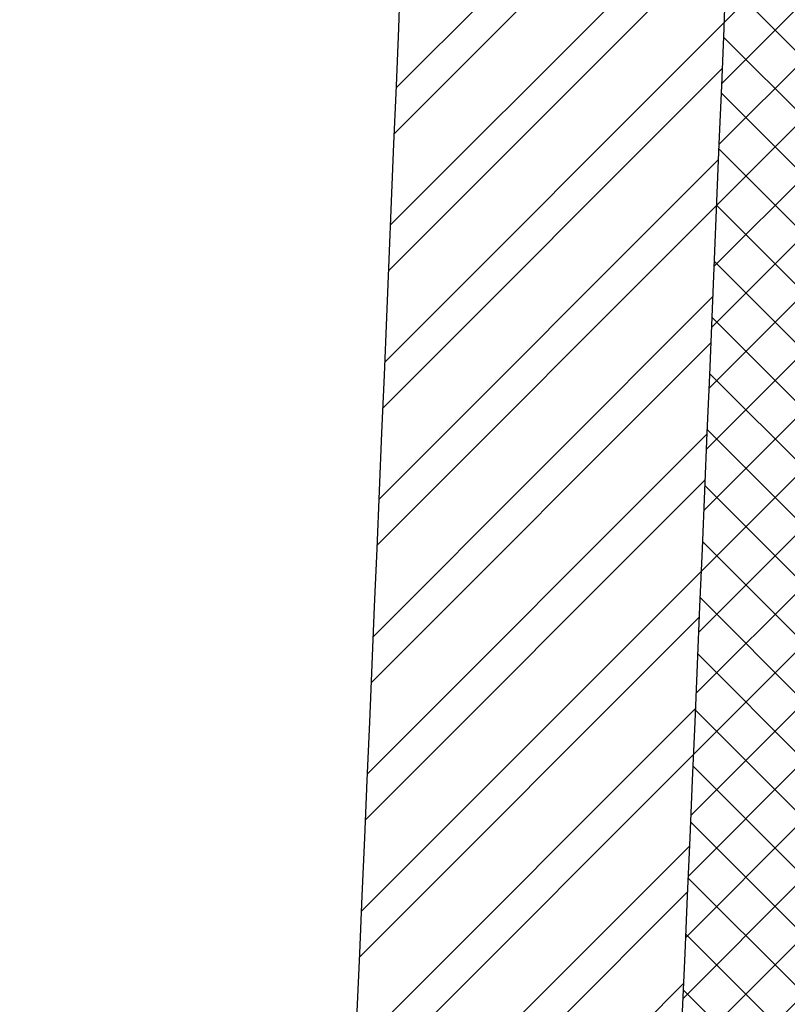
# Model space of a CAD drawing. Header units: millimetres. Extents: x 297264 to 416219, y -77299 to -23696.
# Tile 85 of 187: x 321992 to 322464, y -27998 to -27393. Entities that reach past the tile are written whole.
import ezdxf

# ---------------------------------------------------------------- set-up
doc = ezdxf.new("R2010")
doc.units = ezdxf.units.MM
doc.header["$LTSCALE"] = 2.5
doc.layers.add('HATCH LIGHT', color=250, linetype='Continuous', lineweight=0)
doc.layers.add('WALL', color=132, linetype='Continuous', lineweight=25)

msp = doc.modelspace()

# ---------------------------------------------------------------- hatches: boundary and pattern name
at = {"layer": 'HATCH LIGHT', "true_color": 0x636466}
h = msp.add_hatch(dxfattribs=at)
h.set_pattern_fill('ANSI32', color=251, scale=6)
h.set_pattern_definition([(45, (257511.5208075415, -46725.02572774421), (-40.41115254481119, 40.41115254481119), []), (45, (257538.4615875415, -46725.02572774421), (-40.41115254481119, 40.41115254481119), [])])
h.paths.add_polyline_path([(334654.3614832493, -32589.97445290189), (334460.4170337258, -32638.81655051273), (334641.9597618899, -33359.69440875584), (322089.3099272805, -33359.58488732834, -0.0002631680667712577), (322074.782892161, -33559.58476056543), (334898.572081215, -33559.69664779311)])
h.paths.add_polyline_path([(322503.2549048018, -25157.05522880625), (322303.1714754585, -25157.05522880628, -0.01197232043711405), (321821.9537311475, -34256.03179570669), (322022.5440961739, -34256.03179570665, 0.01195971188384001)])
h.paths.add_polyline_path([(322486.8802321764, -25697.60409340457), (332165.8223444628, -26046.56270283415, 0.00350143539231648), (332659.8934385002, -26800.64148205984), (332827.5176880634, -26691.52636838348), (332277.4073387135, -25850.45577696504), (322493.1148803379, -25497.69893113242, -0.0002624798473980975)])
h = msp.add_hatch(dxfattribs=at)
h.set_pattern_fill('ANSI37', color=251, scale=8)
h.set_pattern_definition([(45, (257511.5208075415, -46725.02572774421), (-17.96051224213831, 17.96051224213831), []), (135, (257511.5208075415, -46725.02572774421), (-17.96051224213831, -17.9605122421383), [])])
edge = h.paths.add_edge_path()
edge.add_line((325280.4206889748, -25798.32067811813), (322486.8802321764, -25697.60409340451))
edge.add_arc((132089.5243850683, -19659.43587777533), 190493.0775355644, 356.573536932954, 358.1835585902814, ccw=False)
edge.add_line((322242.063114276, -31044.7160152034), (325091.2776697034, -31044.74087449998))
edge.add_line((325091.2776697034, -31044.74087449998), (325217.7825137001, -27535.69369794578))
edge.add_line((325217.7825137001, -27535.69369794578), (325117.8474427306, -27532.09070053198))
edge.add_line((325117.8474427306, -27532.09070053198), (325088.5944682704, -28343.52252291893))
edge.add_line((325088.5944682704, -28343.52252291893), (325088.6007657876, -28343.52274996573))
edge.add_line((325088.6007657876, -28343.52274996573), (325023.7468123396, -30142.35402741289))
edge.add_line((325023.7468123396, -30142.35402741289), (324994.8178288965, -30944.74003288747))
edge.add_line((324994.8178288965, -30944.74003288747), (322363.1101670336, -30944.71707133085))
edge.add_line((322363.1101670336, -30944.71707133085), (322489.1323786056, -27449.28335022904))
edge.add_line((322489.1323786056, -27449.28335022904), (323488.4830882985, -27485.31332436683))
edge.add_line((323488.4830882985, -27485.31332436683), (323529.8775500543, -27486.80573466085))
edge.add_line((323529.8775500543, -27486.80573466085), (323533.4805474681, -27386.87066369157))
edge.add_line((323533.4805474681, -27386.87066369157), (322492.7353760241, -27349.34827915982))
edge.add_line((322492.7353760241, -27349.34827915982), (322548.6435778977, -25799.89520856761))
edge.add_line((322548.6435778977, -25799.89520856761), (324047.6696424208, -25853.94016977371))
edge.add_line((324047.6696424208, -25853.94016977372), (324036.8606501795, -26153.74538268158))
edge.add_line((324036.8606501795, -26153.74538268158), (324013.4556895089, -26801.70399989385))
edge.add_line((324013.4556895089, -26801.70399989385), (324010.813793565, -26874.8608423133))
edge.add_line((324010.813793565, -26874.8608423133), (324110.7504149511, -26878.4659484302))
edge.add_line((324110.7504149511, -26878.4659484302), (324147.5513896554, -25857.54187831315))
edge.add_line((324147.5513896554, -25857.54187831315), (325176.8826206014, -25894.65275167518))
edge.add_line((325176.8826206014, -25894.65275167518), (325150.2743817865, -26632.67610625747))
edge.add_line((325150.2743817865, -26632.67610625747), (325250.2094527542, -26636.27910367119))
edge.add_line((325250.2094527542, -26636.27910367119), (325280.4206889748, -25798.32067811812))

# ---------------------------------------------------------------- linework, layer by layer
at = {"layer": 'WALL'}
for radius, start, end in [(190293.077535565, 355.6007561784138, 358.3444788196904), (190493.077535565, 355.6053840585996, 358.3462138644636)]:
    msp.add_arc((132089.5243850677, -19659.43587777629), radius, start, end, dxfattribs=at)

doc.saveas('drawing.dxf')
